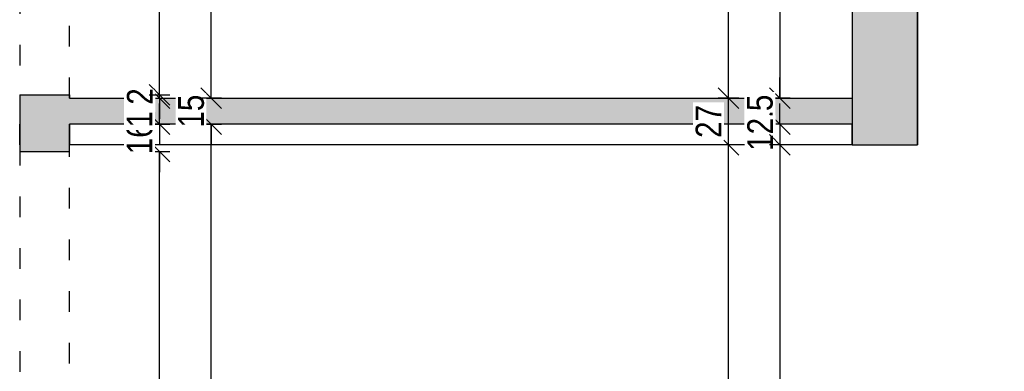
# Model space of a CAD drawing. Header units: millimetres. Extents: x 17147 to 52214, y -18116 to -4632.
# Tile 123 of 186: x 34919 to 35491, y -8207 to -8003. Entities that reach past the tile are written whole.
import ezdxf

# ---------------------------------------------------------------- set-up
doc = ezdxf.new("R2010")
doc.units = ezdxf.units.MM
doc.linetypes.add('ACAD_ISO03W100', pattern=[30, 12, -18])
doc.layers.get('Defpoints').update_dxf_attribs({"color": 6})
doc.layers.add('A-wymiar', color=177, linetype='Continuous', lineweight=0)
doc.layers.add('A_SCIANA_ISTN', color=253, linetype='Continuous', lineweight=25)
doc.layers.add('S_KRESKOWANIE_SC_ISTN', color=7, linetype='Continuous', lineweight=0, true_color=0x878787)
doc.styles.add('wymiary', font='ARIALN.TTF')
doc.dimstyles.new('anka', dxfattribs={"dimtxt": 15, "dimasz": 12, "dimexe": 6, "dimexo": 0.0625, "dimgap": 4, "dimtad": 1, "dimdec": 0, "dimzin": 0, "dimdsep": 46, "dimtxsty": 'wymiary', "dimblk": 'OBLIQUE', "dimcen": 0.09, "dimclrt": 7, "dimadec": 0, "dimazin": 0, "dimtfac": 1, "dimtdec": 0, "dimtix": 1, "dimtofl": 0, "dimtmove": 0, "dimatfit": 3, "dimldrblk": 'OBLIQUE', "dimfxl": 6, "dimfxlon": 1, "dimtfill": 1, "dimtolj": 1, "dimtzin": 0, "dimarcsym": 0})

# ---------------------------------------------------------------- blocks, each defined once
blk = doc.blocks.new('_OBLIQUE')
at = {"color": 0, "linetype": 'ByBlock'}
blk.add_line((-0.5, -0.5), (0.5, 0.5), dxfattribs=at)
blk = doc.blocks.new('*D304')
at = {"layer": 'A-wymiar', "color": 0, "lineweight": -2, "transparency": 16777216}
for p, q in [((35366.59, -7891.45), (35354.59, -7891.45)), ((35360.59, -7891.45), (35360.59, -8048.45)), ((35366.59, -8048.45), (35354.59, -8048.45))]:
    blk.add_line(p, q, dxfattribs=at)
at = {"layer": 'Defpoints', "color": 0, "transparency": 16777216}
for p in [(35402.54, -7891.45), (35360.59, -8048.45), (35402.54, -8048.45)]:
    blk.add_point(p, dxfattribs=at)
at = {"layer": 'A-wymiar', "color": 0, "lineweight": -2, "transparency": 16777216, "xscale": 12, "yscale": 12, "zscale": 12}
for p, rotation in [((35360.59, -7891.45), 90), ((35360.59, -8048.45), 270)]:
    blk.add_blockref('_OBLIQUE', p, dxfattribs=dict(at, rotation=rotation))
at = {"layer": 'A-wymiar', "color": 7, "transparency": 16777216, "insert": (35348.93, -7969.95), "char_height": 15, "attachment_point": 5, "rotation": 90, "style": 'wymiary', "bg_fill": 3, "box_fill_scale": 1.1, "bg_fill_color": 256, "bg_fill_true_color": 13158600, "bg_fill_transparency": 0}
blk.add_mtext('\\A1;157', dxfattribs=at)
blk = doc.blocks.new('*D305')
at = {"layer": 'A-wymiar', "color": 0, "lineweight": -2, "transparency": 16777216}
for p, q in [((35360.59, -8048.45), (35360.59, -8036.45)), ((35366.59, -8048.45), (35354.59, -8048.45)), ((35366.59, -8063.45), (35354.59, -8063.45)), ((35360.59, -8063.45), (35360.59, -8075.45))]:
    blk.add_line(p, q, dxfattribs=at)
at = {"layer": 'Defpoints', "color": 0, "transparency": 16777216}
for p in [(35402.54, -8048.45), (35402.54, -8063.45)]:
    blk.add_point(p, dxfattribs=at)
at = {"layer": 'A-wymiar', "color": 0, "lineweight": -2, "transparency": 16777216, "xscale": 12, "yscale": 12, "zscale": 12}
for p, rotation in [((35360.59, -8048.45), 270), ((35360.59, -8063.45), 90)]:
    blk.add_blockref('_OBLIQUE', p, dxfattribs=dict(at, rotation=rotation))
at = {"layer": 'A-wymiar', "color": 7, "transparency": 16777216, "insert": (35348.93, -8055.95), "char_height": 15, "attachment_point": 5, "rotation": 90, "style": 'wymiary', "bg_fill": 3, "box_fill_scale": 1.1, "bg_fill_color": 256, "bg_fill_true_color": 13158600, "bg_fill_transparency": 0}
blk.add_mtext('\\A1;15', dxfattribs=at)
at = {"layer": 'Defpoints', "color": 0, "transparency": 16777216}
blk.add_point((35360.59, -8063.45), dxfattribs=at)
blk = doc.blocks.new('*D306')
at = {"layer": 'A-wymiar', "color": 0, "lineweight": -2, "transparency": 16777216}
for p, q in [((35360.59, -8063.45), (35360.59, -8051.45)), ((35366.59, -8063.45), (35354.59, -8063.45)), ((35366.59, -8075.45), (35354.59, -8075.45)), ((35360.59, -8075.45), (35360.59, -8087.45))]:
    blk.add_line(p, q, dxfattribs=at)
at = {"layer": 'Defpoints', "color": 0, "transparency": 16777216}
for p in [(35402.54, -8063.45), (35402.54, -8075.45)]:
    blk.add_point(p, dxfattribs=at)
at = {"layer": 'A-wymiar', "color": 0, "lineweight": -2, "transparency": 16777216, "xscale": 12, "yscale": 12, "zscale": 12}
for p, rotation in [((35360.59, -8063.45), 270), ((35360.59, -8075.45), 90)]:
    blk.add_blockref('_OBLIQUE', p, dxfattribs=dict(at, rotation=rotation))
at = {"layer": 'A-wymiar', "color": 7, "transparency": 16777216, "insert": (35349.06, -8069.45), "char_height": 15, "attachment_point": 5, "rotation": 90, "style": 'wymiary', "bg_fill": 3, "box_fill_scale": 1.1, "bg_fill_color": 256, "bg_fill_true_color": 13158600, "bg_fill_transparency": 0}
blk.add_mtext('\\A1;12', dxfattribs=at)
at = {"layer": 'Defpoints', "color": 0, "transparency": 16777216}
blk.add_point((35360.59, -8075.45), dxfattribs=at)
blk = doc.blocks.new('*D307')
at = {"layer": 'A-wymiar', "color": 0, "lineweight": -2, "transparency": 16777216}
for p, q in [((35366.59, -8075.45), (35354.59, -8075.45)), ((35360.59, -8075.45), (35360.59, -8428.45)), ((35366.59, -8428.45), (35354.59, -8428.45))]:
    blk.add_line(p, q, dxfattribs=at)
at = {"layer": 'Defpoints', "color": 0, "transparency": 16777216}
for p in [(35402.54, -8075.45), (35360.59, -8428.45), (35402.54, -8428.45)]:
    blk.add_point(p, dxfattribs=at)
at = {"layer": 'A-wymiar', "color": 0, "lineweight": -2, "transparency": 16777216, "xscale": 12, "yscale": 12, "zscale": 12}
for p, rotation in [((35360.59, -8075.45), 90), ((35360.59, -8428.45), 270)]:
    blk.add_blockref('_OBLIQUE', p, dxfattribs=dict(at, rotation=rotation))
at = {"layer": 'A-wymiar', "color": 7, "transparency": 16777216, "insert": (35348.93, -8251.95), "char_height": 15, "attachment_point": 5, "rotation": 90, "style": 'wymiary', "bg_fill": 3, "box_fill_scale": 1.1, "bg_fill_color": 256, "bg_fill_true_color": 13158600, "bg_fill_transparency": 0}
blk.add_mtext('\\A1;353', dxfattribs=at)
blk = doc.blocks.new('*D324')
at = {"layer": 'A-wymiar', "color": 0, "lineweight": -2, "transparency": 16777216}
for p, q in [((35336.59, -8075.45), (35324.59, -8075.45)), ((35330.59, -8472.45), (35330.59, -8075.45)), ((35336.59, -8472.45), (35324.59, -8472.45))]:
    blk.add_line(p, q, dxfattribs=at)
at = {"layer": 'Defpoints', "color": 0, "transparency": 16777216}
for p in [(35330.59, -8075.45), (35440.54, -8075.45), (35402.54, -8472.45)]:
    blk.add_point(p, dxfattribs=at)
at = {"layer": 'A-wymiar', "color": 0, "lineweight": -2, "transparency": 16777216, "xscale": 12, "yscale": 12, "zscale": 12}
for p, rotation in [((35330.59, -8075.45), 90), ((35330.59, -8472.45), 270)]:
    blk.add_blockref('_OBLIQUE', p, dxfattribs=dict(at, rotation=rotation))
at = {"layer": 'A-wymiar', "color": 7, "transparency": 16777216, "insert": (35318.93, -8273.95), "char_height": 15, "attachment_point": 5, "rotation": 90, "style": 'wymiary', "bg_fill": 3, "box_fill_scale": 1.1, "bg_fill_color": 256, "bg_fill_true_color": 13158600, "bg_fill_transparency": 0}
blk.add_mtext('\\A1;397', dxfattribs=at)
blk = doc.blocks.new('*D325')
at = {"layer": 'A-wymiar', "color": 0, "lineweight": -2, "transparency": 16777216}
for p, q in [((35336.59, -8048.45), (35324.59, -8048.45)), ((35330.59, -8075.45), (35330.59, -8048.45)), ((35336.59, -8075.45), (35324.59, -8075.45))]:
    blk.add_line(p, q, dxfattribs=at)
at = {"layer": 'Defpoints', "color": 0, "transparency": 16777216}
for p in [(35402.54, -8048.45), (35440.54, -8075.45)]:
    blk.add_point(p, dxfattribs=at)
at = {"layer": 'A-wymiar', "color": 0, "lineweight": -2, "transparency": 16777216, "xscale": 12, "yscale": 12, "zscale": 12}
for p, rotation in [((35330.59, -8048.45), 90), ((35330.59, -8075.45), 270)]:
    blk.add_blockref('_OBLIQUE', p, dxfattribs=dict(at, rotation=rotation))
at = {"layer": 'A-wymiar', "color": 7, "transparency": 16777216, "insert": (35319.06, -8061.95), "char_height": 15, "attachment_point": 5, "rotation": 90, "style": 'wymiary', "bg_fill": 3, "box_fill_scale": 1.1, "bg_fill_color": 256, "bg_fill_true_color": 13158600, "bg_fill_transparency": 0}
blk.add_mtext('\\A1;27', dxfattribs=at)
at = {"layer": 'Defpoints', "color": 0, "transparency": 16777216}
blk.add_point((35330.59, -8048.45), dxfattribs=at)
blk = doc.blocks.new('*D132')
at = {"layer": 'A-wymiar', "color": 0, "lineweight": -2, "transparency": 16777216}
for p, q in [((35336.59, -7650.84), (35324.59, -7650.84)), ((35330.59, -8048.45), (35330.59, -7650.84)), ((35336.59, -8048.45), (35324.59, -8048.45))]:
    blk.add_line(p, q, dxfattribs=at)
at = {"layer": 'Defpoints', "color": 0, "transparency": 16777216}
for p in [(35330.59, -7650.84), (35402.54, -7650.84), (35402.54, -8048.45)]:
    blk.add_point(p, dxfattribs=at)
at = {"layer": 'A-wymiar', "color": 0, "lineweight": -2, "transparency": 16777216, "xscale": 12, "yscale": 12, "zscale": 12}
for p, rotation in [((35330.59, -7650.84), 90), ((35330.59, -8048.45), 270)]:
    blk.add_blockref('_OBLIQUE', p, dxfattribs=dict(at, rotation=rotation))
at = {"layer": 'A-wymiar', "color": 7, "transparency": 16777216, "insert": (35318.93, -7849.64), "char_height": 15, "attachment_point": 5, "rotation": 90, "style": 'wymiary', "bg_fill": 3, "box_fill_scale": 1.1, "bg_fill_color": 256, "bg_fill_true_color": 13158600, "bg_fill_transparency": 0}
blk.add_mtext('\\A1;398', dxfattribs=at)
blk = doc.blocks.new('*D339')
at = {"layer": 'A-wymiar', "color": 0, "lineweight": -2, "transparency": 16777216}
for p, q in [((34993.91, -8079.45), (35005.91, -8079.45)), ((34999.91, -8445.45), (34999.91, -8079.45)), ((34993.91, -8445.45), (35005.91, -8445.45))]:
    blk.add_line(p, q, dxfattribs=at)
at = {"layer": 'Defpoints', "color": 0, "transparency": 16777216}
for p in [(34947.54, -8079.45), (34999.91, -8079.45), (34947.54, -8445.45)]:
    blk.add_point(p, dxfattribs=at)
at = {"layer": 'A-wymiar', "color": 0, "lineweight": -2, "transparency": 16777216, "xscale": 12, "yscale": 12, "zscale": 12}
for p, rotation in [((34999.91, -8079.45), 90), ((34999.91, -8445.45), 270)]:
    blk.add_blockref('_OBLIQUE', p, dxfattribs=dict(at, rotation=rotation))
at = {"layer": 'A-wymiar', "color": 7, "transparency": 16777216, "insert": (34988.25, -8262.45), "char_height": 15, "attachment_point": 5, "rotation": 90, "style": 'wymiary', "bg_fill": 3, "box_fill_scale": 1.1, "bg_fill_color": 256, "bg_fill_true_color": 13158600, "bg_fill_transparency": 0}
blk.add_mtext('\\A1;366', dxfattribs=at)
blk = doc.blocks.new('*D340')
at = {"layer": 'A-wymiar', "color": 0, "lineweight": -2, "transparency": 16777216}
for p, q in [((34999.91, -8063.45), (34999.91, -8051.45)), ((34993.91, -8063.45), (35005.91, -8063.45)), ((34993.91, -8079.45), (35005.91, -8079.45)), ((34999.91, -8079.45), (34999.91, -8091.45))]:
    blk.add_line(p, q, dxfattribs=at)
at = {"layer": 'Defpoints', "color": 0, "transparency": 16777216}
for p in [(34947.54, -8063.45), (34947.54, -8079.45)]:
    blk.add_point(p, dxfattribs=at)
at = {"layer": 'A-wymiar', "color": 0, "lineweight": -2, "transparency": 16777216, "xscale": 12, "yscale": 12, "zscale": 12}
for p, rotation in [((34999.91, -8063.45), 270), ((34999.91, -8079.45), 90)]:
    blk.add_blockref('_OBLIQUE', p, dxfattribs=dict(at, rotation=rotation))
at = {"layer": 'A-wymiar', "color": 7, "transparency": 16777216, "insert": (34988.25, -8071.45), "char_height": 15, "attachment_point": 5, "rotation": 90, "style": 'wymiary', "bg_fill": 3, "box_fill_scale": 1.1, "bg_fill_color": 256, "bg_fill_true_color": 13158600, "bg_fill_transparency": 0}
blk.add_mtext('\\A1;16', dxfattribs=at)
at = {"layer": 'Defpoints', "color": 0, "transparency": 16777216}
blk.add_point((34999.91, -8063.45), dxfattribs=at)
blk = doc.blocks.new('*D341')
at = {"layer": 'A-wymiar', "color": 0, "lineweight": -2, "transparency": 16777216}
for p, q in [((34999.91, -8048.45), (34999.91, -8036.45)), ((34993.91, -8048.45), (35005.91, -8048.45)), ((34993.91, -8063.45), (35005.91, -8063.45)), ((34999.91, -8063.45), (34999.91, -8075.45))]:
    blk.add_line(p, q, dxfattribs=at)
at = {"layer": 'Defpoints', "color": 0, "transparency": 16777216}
for p in [(34947.54, -8048.45), (34947.54, -8063.45)]:
    blk.add_point(p, dxfattribs=at)
at = {"layer": 'A-wymiar', "color": 0, "lineweight": -2, "transparency": 16777216, "xscale": 12, "yscale": 12, "zscale": 12}
for p, rotation in [((34999.91, -8048.45), 270), ((34999.91, -8063.45), 90)]:
    blk.add_blockref('_OBLIQUE', p, dxfattribs=dict(at, rotation=rotation))
at = {"layer": 'A-wymiar', "color": 7, "transparency": 16777216, "insert": (34988.25, -8055.95), "char_height": 15, "attachment_point": 5, "rotation": 90, "style": 'wymiary', "bg_fill": 3, "box_fill_scale": 1.1, "bg_fill_color": 256, "bg_fill_true_color": 13158600, "bg_fill_transparency": 0}
blk.add_mtext('\\A1;15', dxfattribs=at)
at = {"layer": 'Defpoints', "color": 0, "transparency": 16777216}
blk.add_point((34999.91, -8048.45), dxfattribs=at)
blk = doc.blocks.new('*D342')
at = {"layer": 'A-wymiar', "color": 0, "lineweight": -2, "transparency": 16777216}
for p, q in [((34999.91, -8046.45), (34999.91, -8034.45)), ((34993.91, -8046.45), (35005.91, -8046.45)), ((34993.91, -8048.45), (35005.91, -8048.45)), ((34999.91, -8048.45), (34999.91, -8060.45))]:
    blk.add_line(p, q, dxfattribs=at)
at = {"layer": 'Defpoints', "color": 0, "transparency": 16777216}
for p in [(34947.54, -8046.45), (34947.54, -8048.45)]:
    blk.add_point(p, dxfattribs=at)
at = {"layer": 'A-wymiar', "color": 0, "lineweight": -2, "transparency": 16777216, "xscale": 12, "yscale": 12, "zscale": 12}
for p, rotation in [((34999.91, -8046.45), 270), ((34999.91, -8048.45), 90)]:
    blk.add_blockref('_OBLIQUE', p, dxfattribs=dict(at, rotation=rotation))
at = {"layer": 'A-wymiar', "color": 7, "transparency": 16777216, "insert": (34988.38, -8047.45), "char_height": 15, "attachment_point": 5, "rotation": 90, "style": 'wymiary', "bg_fill": 3, "box_fill_scale": 1.1, "bg_fill_color": 256, "bg_fill_true_color": 13158600, "bg_fill_transparency": 0}
blk.add_mtext('\\A1;2', dxfattribs=at)
at = {"layer": 'Defpoints', "color": 0, "transparency": 16777216}
blk.add_point((34999.91, -8046.45), dxfattribs=at)
blk = doc.blocks.new('*D343')
at = {"layer": 'A-wymiar', "color": 0, "lineweight": -2, "transparency": 16777216}
for p, q in [((34993.91, -7687.45), (35005.91, -7687.45)), ((34999.91, -8046.45), (34999.91, -7687.45)), ((34993.91, -8046.45), (35005.91, -8046.45))]:
    blk.add_line(p, q, dxfattribs=at)
at = {"layer": 'Defpoints', "color": 0, "transparency": 16777216}
for p in [(34947.54, -7687.45), (34999.91, -7687.45), (34947.54, -8046.45)]:
    blk.add_point(p, dxfattribs=at)
at = {"layer": 'A-wymiar', "color": 0, "lineweight": -2, "transparency": 16777216, "xscale": 12, "yscale": 12, "zscale": 12}
for p, rotation in [((34999.91, -7687.45), 90), ((34999.91, -8046.45), 270)]:
    blk.add_blockref('_OBLIQUE', p, dxfattribs=dict(at, rotation=rotation))
at = {"layer": 'A-wymiar', "color": 7, "transparency": 16777216, "insert": (34988.25, -7866.95), "char_height": 15, "attachment_point": 5, "rotation": 90, "style": 'wymiary', "bg_fill": 3, "box_fill_scale": 1.1, "bg_fill_color": 256, "bg_fill_true_color": 13158600, "bg_fill_transparency": 0}
blk.add_mtext('\\A1;359', dxfattribs=at)
blk = doc.blocks.new('*D137')
at = {"layer": 'A-wymiar', "color": 0, "lineweight": -2, "transparency": 16777216}
for p, q in [((35023.91, -8063.45), (35035.91, -8063.45)), ((35029.91, -8472.45), (35029.91, -8063.45)), ((35023.91, -8472.45), (35035.91, -8472.45))]:
    blk.add_line(p, q, dxfattribs=at)
at = {"layer": 'Defpoints', "color": 0, "transparency": 16777216}
for p in [(34947.54, -8063.45), (35029.91, -8063.45), (34947.54, -8472.45)]:
    blk.add_point(p, dxfattribs=at)
at = {"layer": 'A-wymiar', "color": 0, "lineweight": -2, "transparency": 16777216, "xscale": 12, "yscale": 12, "zscale": 12}
for p, rotation in [((35029.91, -8063.45), 90), ((35029.91, -8472.45), 270)]:
    blk.add_blockref('_OBLIQUE', p, dxfattribs=dict(at, rotation=rotation))
at = {"layer": 'A-wymiar', "color": 7, "transparency": 16777216, "insert": (35018.25, -8267.95), "char_height": 15, "attachment_point": 5, "rotation": 90, "style": 'wymiary', "bg_fill": 3, "box_fill_scale": 1.1, "bg_fill_color": 256, "bg_fill_true_color": 13158600, "bg_fill_transparency": 0}
blk.add_mtext('\\A1;409', dxfattribs=at)
blk = doc.blocks.new('*D138')
at = {"layer": 'A-wymiar', "color": 0, "lineweight": -2, "transparency": 16777216}
for p, q in [((35029.91, -8048.45), (35029.91, -8036.45)), ((35035.91, -8048.45), (35023.91, -8048.45)), ((35023.91, -8063.45), (35035.91, -8063.45)), ((35029.91, -8063.45), (35029.91, -8075.45))]:
    blk.add_line(p, q, dxfattribs=at)
at = {"layer": 'Defpoints', "color": 0, "transparency": 16777216}
for p in [(35402.54, -8048.45), (34947.54, -8063.45)]:
    blk.add_point(p, dxfattribs=at)
at = {"layer": 'A-wymiar', "color": 0, "lineweight": -2, "transparency": 16777216, "xscale": 12, "yscale": 12, "zscale": 12}
for p, rotation in [((35029.91, -8048.45), 270), ((35029.91, -8063.45), 90)]:
    blk.add_blockref('_OBLIQUE', p, dxfattribs=dict(at, rotation=rotation))
at = {"layer": 'A-wymiar', "color": 7, "transparency": 16777216, "insert": (35018.25, -8055.95), "char_height": 15, "attachment_point": 5, "rotation": 90, "style": 'wymiary', "bg_fill": 3, "box_fill_scale": 1.1, "bg_fill_color": 256, "bg_fill_true_color": 13158600, "bg_fill_transparency": 0}
blk.add_mtext('\\A1;15', dxfattribs=at)
at = {"layer": 'Defpoints', "color": 0, "transparency": 16777216}
blk.add_point((35029.91, -8048.45), dxfattribs=at)
blk = doc.blocks.new('*D139')
at = {"layer": 'A-wymiar', "color": 0, "lineweight": -2, "transparency": 16777216}
for p, q in [((35023.91, -7655.25), (35035.91, -7655.25)), ((35029.91, -8048.45), (35029.91, -7655.25)), ((35035.91, -8048.45), (35023.91, -8048.45))]:
    blk.add_line(p, q, dxfattribs=at)
at = {"layer": 'Defpoints', "color": 0, "transparency": 16777216}
for p in [(34947.54, -7655.25), (35029.91, -7655.25), (35402.54, -8048.45)]:
    blk.add_point(p, dxfattribs=at)
at = {"layer": 'A-wymiar', "color": 0, "lineweight": -2, "transparency": 16777216, "xscale": 12, "yscale": 12, "zscale": 12}
for p, rotation in [((35029.91, -7655.25), 90), ((35029.91, -8048.45), 270)]:
    blk.add_blockref('_OBLIQUE', p, dxfattribs=dict(at, rotation=rotation))
at = {"layer": 'A-wymiar', "color": 7, "transparency": 16777216, "insert": (35018.25, -7851.85), "char_height": 15, "attachment_point": 5, "rotation": 90, "style": 'wymiary', "bg_fill": 3, "box_fill_scale": 1.1, "bg_fill_color": 256, "bg_fill_true_color": 13158600, "bg_fill_transparency": 0}
blk.add_mtext('\\A1;393', dxfattribs=at)
blk = doc.blocks.new('*D414')
at = {"layer": 'A-wymiar', "color": 0, "lineweight": -2, "transparency": 16777216}
for p, q in [((35509.89, -7957.45), (35521.89, -7957.45)), ((35515.89, -8428.45), (35515.89, -7957.45)), ((35509.89, -8428.45), (35521.89, -8428.45))]:
    blk.add_line(p, q, dxfattribs=at)
at = {"layer": 'Defpoints', "color": 0, "transparency": 16777216}
for p in [(35440.54, -7957.45), (35515.89, -7957.45), (35402.54, -8428.45)]:
    blk.add_point(p, dxfattribs=at)
at = {"layer": 'A-wymiar', "color": 0, "lineweight": -2, "transparency": 16777216, "xscale": 12, "yscale": 12, "zscale": 12}
for p, rotation in [((35515.89, -7957.45), 90), ((35515.89, -8428.45), 270)]:
    blk.add_blockref('_OBLIQUE', p, dxfattribs=dict(at, rotation=rotation))
at = {"layer": 'A-wymiar', "color": 7, "transparency": 16777216, "insert": (35504.36, -8192.95), "char_height": 15, "attachment_point": 5, "rotation": 90, "style": 'wymiary', "bg_fill": 3, "box_fill_scale": 1.1, "bg_fill_color": 256, "bg_fill_true_color": 13158600, "bg_fill_transparency": 0}
blk.add_mtext('\\A1;471', dxfattribs=at)

msp = doc.modelspace()

# ---------------------------------------------------------------- hatches: boundary and pattern name
at = {"layer": 'S_KRESKOWANIE_SC_ISTN', "transparency": 33554559}
h = msp.add_hatch(color=256, dxfattribs=at)
h.dxf.hatch_style = 1
h.paths.add_polyline_path([(36067.54, -7921.45), (35440.54, -7921.45), (35440.54, -7891.45), (35402.54, -7891.45), (35402.54, -8075.45), (35440.54, -8075.45), (35440.54, -7957.45), (36031.54, -7957.45), (36031.54, -7997.07), (36067.54, -7997.07)])
h = msp.add_hatch(color=256, dxfattribs=at)
h.dxf.hatch_style = 1
h.paths.add_polyline_path([(34967.54, -8048.45), (34947.54, -8048.45), (34947.54, -8046.45), (34918.54, -8046.45), (34918.54, -8079.45), (34947.54, -8079.45), (34947.54, -8075.45), (34947.54, -8063.45), (34967.54, -8063.45)])
h = msp.add_hatch(color=256, dxfattribs=at)
h.dxf.hatch_style = 1
h.paths.add_polyline_path([(35402.54, -8048.45), (34967.54, -8048.45), (34967.54, -8063.45), (35402.54, -8063.45)])

# ---------------------------------------------------------------- linework, layer by layer
at = {"layer": 'A_SCIANA_ISTN', "linetype": 'ACAD_ISO03W100'}
for points in [[(34918.54, -7687.45), (34918.54, -8048.45)], [(34947.54, -8048.45), (34947.54, -7687.45)], [(34918.54, -8075.45), (34918.54, -8472.45)], [(34947.54, -8472.45), (34947.54, -8075.45)]]:
    msp.add_lwpolyline(points, dxfattribs=at)
at = {"layer": 'A_SCIANA_ISTN'}
for points in [[(35402.54, -7891.45), (35402.54, -8075.45)], [(35402.54, -8075.45), (35440.54, -8075.45), (35440.54, -7957.45), (36031.54, -7957.45), (36031.54, -7997.07)], [(35440.54, -7957.45), (35440.54, -8075.45)], [(34918.54, -8046.45), (34947.54, -8046.45), (34947.54, -8048.45), (34967.54, -8048.45)], [(34918.54, -8046.45), (34918.54, -8079.45), (34947.54, -8079.45), (34947.54, -8075.45)], [(34967.54, -8048.45), (35402.54, -8048.45)], [(34967.54, -8063.45), (34947.54, -8063.45)], [(35402.54, -8075.45), (35402.54, -8063.45), (34967.54, -8063.45)], [(34967.54, -8075.45), (34947.54, -8075.45)], [(35402.54, -8075.45), (34967.54, -8075.45)]]:
    msp.add_lwpolyline(points, dxfattribs=at)
for points in [[(34918.54, -8075.45), (34918.54, -8075.45), (34918.54, -8063.45), (34918.54, -8063.45)], [(34947.54, -8075.45), (34947.54, -8075.45), (34947.54, -8063.45), (34947.54, -8063.45)]]:
    msp.add_lwpolyline(points, close=True, dxfattribs=at)

# ---------------------------------------------------------------- next in the draw order: dimensions: what is measured, and where the dimension line sits
at = {"layer": 'A-wymiar'}
for base, p1, p2, picture, middle in [((35360.59, -8048.45), (35402.54, -7891.45), (35402.54, -8048.45), '*D304', (35348.93, -7969.95)), ((34999.91, -8079.45), (34947.54, -8445.45), (34947.54, -8079.45), '*D339', (34988.25, -8262.45))]:
    dim = msp.add_linear_dim(base=base, p1=p1, p2=p2, angle=90, dimstyle='anka', override={"dimtmove": 1}, dxfattribs=at)
    dim.commit()
    dim.dimension.update_dxf_attribs({"geometry": picture, "text_midpoint": middle})

# ---------------------------------------------------------------- next in the draw order: dimensions: what is measured, and where the dimension line sits
for base, p1, p2, picture, middle in [((35360.59, -8063.45), (35402.54, -8048.45), (35402.54, -8063.45), '*D305', (35348.93, -8055.95)), ((34999.91, -8063.45), (34947.54, -8079.45), (34947.54, -8063.45), '*D340', (34988.25, -8071.45))]:
    dim = msp.add_linear_dim(base=base, p1=p1, p2=p2, angle=90, dimstyle='anka', override={"dimtmove": 1}, dxfattribs=at)
    dim.commit()
    dim.dimension.update_dxf_attribs({"geometry": picture, "text_midpoint": middle})

# ---------------------------------------------------------------- next in the draw order: dimensions: what is measured, and where the dimension line sits
for base, p1, p2, picture, middle in [((34999.91, -8048.45), (34947.54, -8063.45), (34947.54, -8048.45), '*D341', (34988.25, -8055.95)), ((35360.59, -8075.45), (35402.54, -8063.45), (35402.54, -8075.45), '*D306', (35349.06, -8069.45))]:
    dim = msp.add_linear_dim(base=base, p1=p1, p2=p2, angle=90, dimstyle='anka', override={"dimtmove": 1}, dxfattribs=at)
    dim.commit()
    dim.dimension.update_dxf_attribs({"geometry": picture, "text_midpoint": middle})

# ---------------------------------------------------------------- next in the draw order: dimensions: what is measured, and where the dimension line sits
for base, p1, p2, picture, middle in [((34999.91, -8046.45), (34947.54, -8048.45), (34947.54, -8046.45), '*D342', (34988.38, -8047.45)), ((35360.59, -8428.45), (35402.54, -8075.45), (35402.54, -8428.45), '*D307', (35348.93, -8251.95))]:
    dim = msp.add_linear_dim(base=base, p1=p1, p2=p2, angle=90, dimstyle='anka', override={"dimtmove": 1}, dxfattribs=at)
    dim.commit()
    dim.dimension.update_dxf_attribs({"geometry": picture, "text_midpoint": middle})

# ---------------------------------------------------------------- next in the draw order: dimensions: what is measured, and where the dimension line sits
for base, p1, p2, picture, middle in [((34999.91, -7687.45), (34947.54, -8046.45), (34947.54, -7687.45), '*D343', (34988.25, -7866.95)), ((35029.91, -8063.45), (34947.54, -8472.45), (34947.54, -8063.45), '*D137', (35018.25, -8267.95)), ((35330.59, -8075.45), (35402.54, -8472.45), (35440.54, -8075.45), '*D324', (35318.93, -8273.95))]:
    dim = msp.add_linear_dim(base=base, p1=p1, p2=p2, angle=90, dimstyle='anka', override={"dimtmove": 1}, dxfattribs=at)
    dim.commit()
    dim.dimension.update_dxf_attribs({"geometry": picture, "text_midpoint": middle})

# ---------------------------------------------------------------- next in the draw order: dimensions: what is measured, and where the dimension line sits
dim = msp.add_linear_dim(base=(35330.59, -8048.45), p1=(35440.54, -8075.45), p2=(35402.54, -8048.45), angle=90, dimstyle='anka', override={"dimtmove": 1}, dxfattribs=at)
dim.commit()
dim.dimension.update_dxf_attribs({"geometry": '*D325', "text_midpoint": (35319.06, -8061.95)})

# ---------------------------------------------------------------- next in the draw order: dimensions: what is measured, and where the dimension line sits
dim = msp.add_linear_dim(base=(35330.59, -7650.84), p1=(35402.54, -8048.45), p2=(35402.54, -7650.84), angle=90, dimstyle='anka', override={"dimtmove": 1}, dxfattribs=at)
dim.commit()
dim.dimension.update_dxf_attribs({"geometry": '*D132', "text_midpoint": (35318.93, -7849.64)})

# ---------------------------------------------------------------- next in the draw order: dimensions: what is measured, and where the dimension line sits
dim = msp.add_linear_dim(base=(35029.91, -8048.45), p1=(34947.54, -8063.45), p2=(35402.54, -8048.45), angle=90, dimstyle='anka', override={"dimtmove": 1}, dxfattribs=at)
dim.commit()
dim.dimension.update_dxf_attribs({"geometry": '*D138', "text_midpoint": (35018.25, -8055.95)})

# ---------------------------------------------------------------- next in the draw order: dimensions: what is measured, and where the dimension line sits
dim = msp.add_linear_dim(base=(35029.91, -7655.25), p1=(35402.54, -8048.45), p2=(34947.54, -7655.25), angle=90, dimstyle='anka', override={"dimtmove": 1}, dxfattribs=at)
dim.commit()
dim.dimension.update_dxf_attribs({"geometry": '*D139', "text_midpoint": (35018.25, -7851.85)})

# ---------------------------------------------------------------- next in the draw order: dimensions: what is measured, and where the dimension line sits
dim = msp.add_linear_dim(base=(35515.89, -7957.45), p1=(35402.54, -8428.45), p2=(35440.54, -7957.45), angle=90, dimstyle='anka', override={"dimtmove": 1}, dxfattribs=at)
dim.commit()
dim.dimension.update_dxf_attribs({"geometry": '*D414', "text_midpoint": (35504.36, -8192.95)})

doc.saveas('drawing.dxf')
